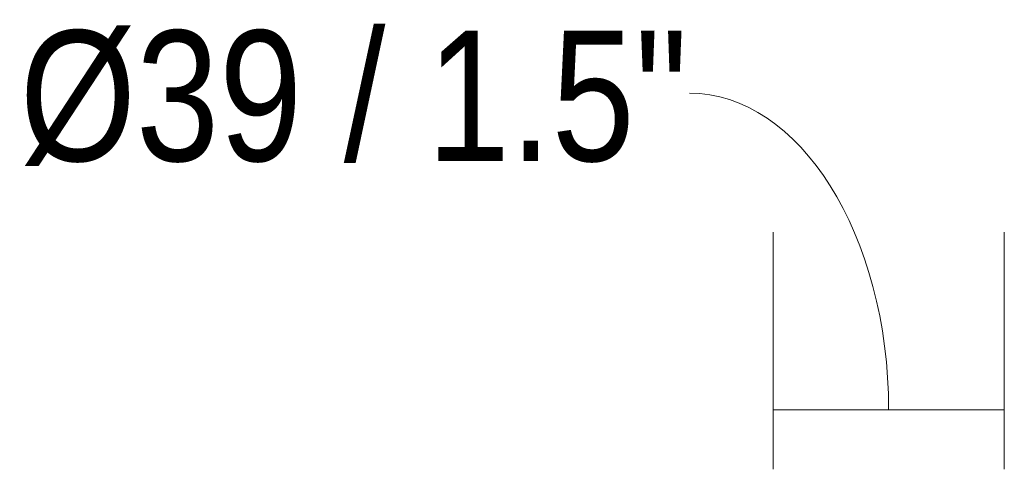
# Model space of a CAD drawing. Header units: millimetres. Extents: x -3515 to -1315, y -4053 to 6829.
# Tile 3 of 5: x -1991 to -1825, y 1871 to 1947. Entities that reach past the tile are written whole.
import ezdxf

# ---------------------------------------------------------------- set-up
doc = ezdxf.new("R2010")
doc.units = ezdxf.units.MM
doc.linetypes.add('Dash', pattern=[6, 3, -3])
doc.layers.add('A-ANNO-DIMS', color=7, linetype='Dash', lineweight=9, true_color=0xd2d2d2)
doc.layers.add('A-ANNO-DIMS-10', color=7, linetype='Continuous', lineweight=9)
doc.styles.add('Arial Narrow', font='ARIALN.TTF', dxfattribs={"height": 22})
doc.dimstyles.new('FARO_-_2_2mm_Arial_Narrow_mm_Inch_Left_1', dxfattribs={"dimscale": 304.8, "dimtxt": 22.515481, "dimasz": 0, "dimexe": 0.098425, "dimexo": 0.0625, "dimgap": 0.016404, "dimtad": 1, "dimdec": 0, "dimzin": 0, "dimdsep": 46, "dimtxsty": 'Arial Narrow', "dimblk1": 'NONE', "dimblk2": 'NONE', "dimsah": 1, "dimcen": 0.09, "dimadec": 0, "dimazin": 0, "dimtfac": 1, "dimtdec": 4, "dimtix": 1, "dimtmove": 1, "dimatfit": 3, "dimfxl": 0.032808, "dimfxlon": 1, "dimtvp": 1, "dimtolj": 1, "dimtzin": 0, "dimarcsym": 2})

# ---------------------------------------------------------------- blocks, each defined once
blk = doc.blocks.new('DIMBLOCK9-Frontal_PDF')
at = {"layer": 'A-ANNO-DIMS-10', "color": 251, "true_color": 0x5b5b5b, "transparency": 16777216}
for p, q in [((-1863.87, 1871.01), (-1863.87, 1911.01)), ((-1824.87, 1871.01), (-1824.87, 1911.01)), ((-1824.87, 1881.01), (-1863.87, 1881.01)), ((-1863.87, 1881.01), (-1863.87, 1871.01)), ((-1824.87, 1881.01), (-1824.87, 1871.01))]:
    blk.add_line(p, q, dxfattribs=at)
blk.add_ellipse((-1877.95, 1881.01), major_axis=(0, 53.42), ratio=0.62846, start_param=4.712389, end_param=6.283185, dxfattribs=at)
at = {"layer": 'A-ANNO-DIMS-10', "color": 0, "transparency": 16777216, "insert": (-1990.88, 1944.99), "char_height": 22, "width": 135.5218, "attachment_point": 1, "line_spacing_factor": 0.974696, "style": 'Arial Narrow'}
blk.add_mtext('Ø39 / 1.5"', dxfattribs=at)
blk = doc.blocks.new('_None')

msp = doc.modelspace()

# ---------------------------------------------------------------- dimensions: what is measured, and where the dimension line sits
at = {"layer": 'A-ANNO-DIMS', "color": 251, "linetype": 'Continuous', "true_color": 0x5b5b5b}
dim = msp.add_linear_dim(base=(-1863.87, 1881.01), p1=(-1824.87, 1871.01), p2=(-1863.87, 1871.01), text='Ø<>', dimstyle='FARO_-_2_2mm_Arial_Narrow_mm_Inch_Left_1', override={"dimpost": '<>', "dimfxl": 39}, dxfattribs=at)
dim.commit()
dim.dimension.update_dxf_attribs({"geometry": 'DIMBLOCK9-Frontal_PDF', "text_midpoint": (-1923.12, 1930.32), "dimtype": 160})

doc.saveas('drawing.dxf')
